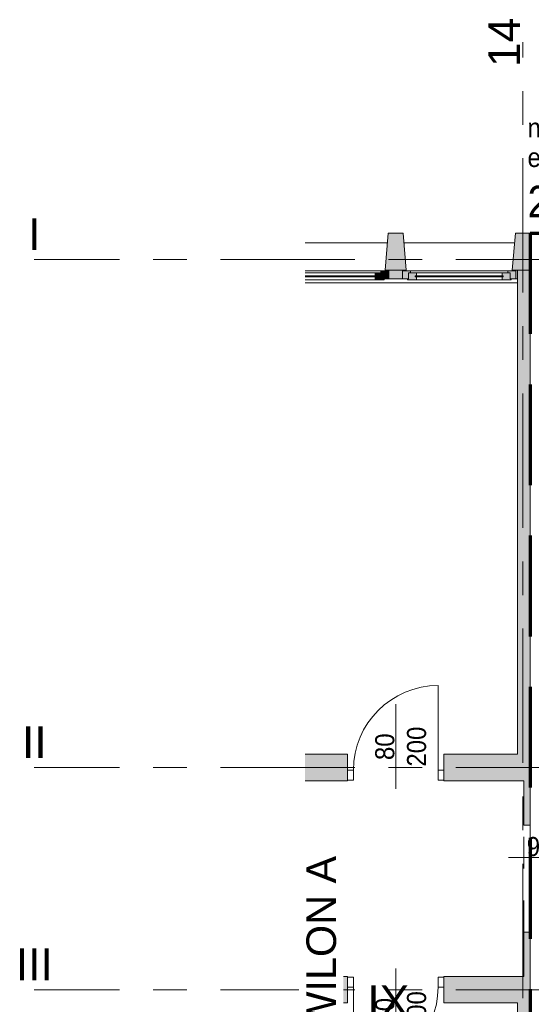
# Model space of a CAD drawing. Header units: centimetres. Extents: x -1737 to 22393, y -8842 to 3838.
# Tile 105 of 167: x -1717 to -1234, y 2830 to 3760. Entities that reach past the tile are written whole.
import ezdxf

# ---------------------------------------------------------------- set-up
doc = ezdxf.new("R2010")
doc.units = ezdxf.units.CM
for name, pattern in [('Dash', [60, 30, -30]), ('Długa kreska', [142.875, 95.25, -47.625]), ('Oś', [222.25, 127, -31.75, 31.75, -31.75])]:
    doc.linetypes.add(name, pattern=pattern)
for name, color, linetype, lineweight in [('A-ANNO-NOTE', 131, 'Continuous', 13), ('A-DETL', 90, 'Continuous', 9), ('A-DETL-GENF', 92, 'Continuous', 9), ('A-DETL-MEDM', 33, 'Continuous', 13), ('A-DOOR', 31, 'Continuous', 13), ('A-DOOR-HDLN', 31, 'Continuous', 13), ('A-FLOR', 192, 'Continuous', 13), ('A-GLAZ', 151, 'Continuous', 13), ('A-WALL', 113, 'Continuous', 13), ('A-WALL-PATT', 111, 'Continuous', 13), ('G-ANNO-TEXT', 231, 'Continuous', 13), ('S-GRID', 1, 'Continuous', 13), ('S-GRID-IDEN', 1, 'Continuous', 13)]:
    doc.layers.add(name, color=color, linetype=linetype, lineweight=lineweight)
doc.styles.add('Arial', font='arial.ttf', dxfattribs={"width": 0.9, "height": 18})
doc.styles.add('Arial_4', font='arial.ttf', dxfattribs={"height": 30})
doc.styles.add('Arial_6', font='arial.ttf', dxfattribs={"height": 28})
doc.styles.add('Arial_8', font='arial.ttf', dxfattribs={"width": 0.9, "height": 30})

# ---------------------------------------------------------------- blocks, each defined once
blk = doc.blocks.new('Elewacja północna - dekoracje - Elewacja północna - dekoracje-1833917-3_piętro I __3_90 m_ - stan projektowany')
at = {"layer": 'A-WALL', "lineweight": 9}
h = blk.add_hatch(color=50, dxfattribs=at)
h.paths.add_polyline_path([(3523.33, 1338.62), (3558.33, 1341.62), (3558.33, 1355.62), (3523.33, 1358.62)], flags=0)
h.paths.add_polyline_path([(3523.33, 1221.62), (3558.33, 1221.62), (3558.33, 1235.62), (3523.33, 1238.62), (3523.33, 1233.62)], flags=0)
at = {"layer": 'A-WALL', "color": 253, "lineweight": 9}
for p, q in [((3558.33, 1355.62), (3523.33, 1358.62)), ((3523.33, 1358.62), (3523.33, 1338.62)), ((3558.33, 1341.62), (3558.33, 1355.62)), ((3523.33, 1338.62), (3558.33, 1341.62)), ((3558.33, 1235.62), (3523.33, 1238.62)), ((3523.33, 1238.62), (3523.33, 1233.62)), ((3523.33, 1233.62), (3523.33, 1221.62)), ((3558.33, 1221.62), (3558.33, 1235.62)), ((3523.33, 1221.62), (3558.33, 1221.62))]:
    blk.add_line(p, q, dxfattribs=at)
blk = doc.blocks.new('Okno - automatyczna etykieta - 107x___ _-20_cm jednoskrzydłowe bez węgarka-2174190-3_piętro I __3_90 m_ - stan projektowany')
at = {"layer": 'A-GLAZ', "lineweight": 9}
for points in [[(49, -5), (49, -4), (48, -4), (48, 1.5), (40.5, 1.5), (40.5, -1.25), (41.5, -1.25), (41.5, -2.25), (40.5, -2.25), (40.5, -5), (48, -5)], [(53.5, -4), (53.5, 3.5), (46, 3.5), (46, 1.5), (48, 1.5), (48, -4), (53, -4)], [(41.5, -2.25), (41.5, -1.25), (-25.51, -1.25), (-25.51, -2.25), (40.5, -2.25)]]:
    blk.add_hatch(color=50, dxfattribs=at).paths.add_polyline_path(points, flags=0)
at = {"layer": 'A-GLAZ', "color": 253, "lineweight": 9}
for p, q in [((46, 3.5), (-25.51, 3.5)), ((-25.51, 3.5), (53.5, 3.5)), ((40.5, 1.5), (-25.51, 1.5)), ((48, 1.5), (40.5, 1.5)), ((40.5, 1.5), (40.5, -1.25)), ((53.5, 3.5), (46, 3.5)), ((46, 3.5), (46, 1.5)), ((46, 1.5), (48, 1.5)), ((48, -4), (48, 1.5)), ((48, 1.5), (48, -4)), ((53.5, -4), (53.5, 3.5)), ((41.5, -1.25), (-25.51, -1.25)), ((-25.51, -2.25), (41.5, -2.25)), ((40.5, -5), (-25.51, -5)), ((40.5, -1.25), (41.5, -1.25)), ((40.5, -2.25), (40.5, -5)), ((41.5, -2.25), (40.5, -2.25)), ((40.5, -5), (49, -5)), ((41.5, -2.25), (41.5, -1.25)), ((41.5, -1.25), (41.5, -2.25)), ((49, -4), (48, -4)), ((48, -4), (53.5, -4)), ((49, -5), (49, -4))]:
    blk.add_line(p, q, dxfattribs=at)
blk = doc.blocks.new('Okno - automatyczna etykieta - 107x___ _-20_cm jednoskrzydłowe bez węgarka-2174191-3_piętro I __3_90 m_ - stan projektowany')
at = {"layer": 'A-GLAZ', "lineweight": 9}
h = blk.add_hatch(color=50, dxfattribs=at)
h.paths.add_polyline_path([(50, 4), (48, 4), (48, -1.5), (46, -1.5), (46, -3.5), (53.5, -3.5), (53.5, 4)], flags=0)
h.paths.add_polyline_path([(-48, 4), (-53.5, 4), (-53.5, -3.5), (-46, -3.5), (-46, -1.5), (-48, -1.5)], flags=0)
h = blk.add_hatch(color=50, dxfattribs=at)
h.paths.add_polyline_path([(40.5, 5), (40.5, 2.25), (41.5, 2.25), (41.5, 1.25), (40.5, 1.25), (40.5, -1.5), (48, -1.5), (48, 4), (49, 4), (49, 5), (41.5, 5)], flags=0)
h.paths.add_polyline_path([(-49, 5), (-49, 4), (-48, 4), (-48, -1.5), (-40.5, -1.5), (-40.5, 1.25), (-41.5, 1.25), (-41.5, 2.25), (-40.5, 2.25), (-40.5, 5), (-48, 5)], flags=0)
blk.add_hatch(color=50, dxfattribs=at).paths.add_polyline_path([(41.5, 2.25), (-41.5, 2.25), (-41.5, 1.25), (41.5, 1.25)], flags=0)
at = {"layer": 'A-GLAZ', "color": 253, "lineweight": 9}
for p, q in [((-53.5, 4), (-48, 4)), ((-53.5, -3.5), (-53.5, 4)), ((-49, 5), (-40.5, 5)), ((-49, 4), (-49, 5)), ((-48, 4), (-49, 4)), ((-48, -1.5), (-48, 4)), ((-48, 4), (-48, -1.5)), ((-41.5, 1.25), (-41.5, 2.25)), ((-41.5, 2.25), (41.5, 2.25)), ((-41.5, 2.25), (-41.5, 1.25)), ((-40.5, 2.25), (-41.5, 2.25)), ((41.5, 1.25), (-41.5, 1.25)), ((-41.5, 1.25), (-40.5, 1.25)), ((-40.5, 5), (-40.5, 2.25)), ((40.5, 5), (-40.5, 5)), ((-40.5, 1.25), (-40.5, -1.5)), ((40.5, 5), (49, 5)), ((40.5, 2.25), (40.5, 5)), ((41.5, 2.25), (40.5, 2.25)), ((40.5, 1.25), (41.5, 1.25)), ((40.5, -1.5), (40.5, 1.25)), ((41.5, 2.25), (41.5, 1.25)), ((41.5, 1.25), (41.5, 2.25)), ((48, 4), (48, -1.5)), ((49, 4), (48, 4)), ((48, 4), (53.5, 4)), ((48, -1.5), (48, 4)), ((49, 5), (49, 4)), ((53.5, 4), (53.5, -3.5)), ((-46, -3.5), (-53.5, -3.5)), ((-53.5, -3.5), (53.5, -3.5)), ((-40.5, -1.5), (-48, -1.5)), ((-48, -1.5), (-46, -1.5)), ((-46, -1.5), (-46, -3.5)), ((46, -3.5), (-46, -3.5)), ((40.5, -1.5), (-40.5, -1.5)), ((48, -1.5), (40.5, -1.5)), ((46, -1.5), (48, -1.5)), ((46, -3.5), (46, -1.5)), ((53.5, -3.5), (46, -3.5))]:
    blk.add_line(p, q, dxfattribs=at)
blk = doc.blocks.new('DRZWI 1S - automatyczna etykieta - Drzwi 80-2146377-3_piętro I __3_90 m_ - stan projektowany')
at = {"layer": 'A-DETL-GENF', "color": 253}
for p, q in [((-45.5, -2.5), (-45.5, -12.05)), ((-40, -2.5), (-45.5, -2.5)), ((-40, -12.05), (-40, -2.5)), ((45.5, -2.5), (40, -2.5)), ((40, -2.5), (40, -12.05)), ((45.5, -12.05), (45.5, -2.5)), ((-45.5, -12.05), (-40, -12.05)), ((40, -12.05), (45.5, -12.05))]:
    blk.add_line(p, q, dxfattribs=at)
at = {"layer": 'A-DETL-MEDM', "color": 253, "lineweight": 9}
for p, q in [((-40, -2.5), (-45.5, -2.5)), ((-45.5, -2.5), (-45.5, -12.05)), ((-40, -12.05), (-40, -2.5)), ((40, -12.05), (40, -2.5)), ((40, -2.5), (45.5, -2.5)), ((45.5, -2.5), (45.5, -12.05)), ((-45.5, -12.05), (-40, -12.05)), ((45.5, -12.05), (40, -12.05))]:
    blk.add_line(p, q, dxfattribs=at)
at = {"layer": 'A-DOOR', "color": 253, "lineweight": 9}
blk.add_line((40, -2.5), (40, 77.5), dxfattribs=at)
blk.add_arc((40, -2.5), 80, 90, 180, dxfattribs=at)
blk = doc.blocks.new('DRZWI 1S - automatyczna etykieta - Drzwi 80-2146370-3_piętro I __3_90 m_ - stan projektowany')
at = {"layer": 'A-DETL-GENF', "color": 253}
for p, q in [((-45.5, -2.5), (-45.5, -12.05)), ((-40, -2.5), (-45.5, -2.5)), ((-40, -12.05), (-40, -2.5)), ((45.5, -2.5), (40, -2.5)), ((40, -2.5), (40, -12.05)), ((45.5, -12.05), (45.5, -2.5)), ((-45.5, -12.05), (-40, -12.05)), ((40, -12.05), (45.5, -12.05))]:
    blk.add_line(p, q, dxfattribs=at)
at = {"layer": 'A-DETL-MEDM', "color": 253, "lineweight": 9}
for p, q in [((-40, -2.5), (-45.5, -2.5)), ((-45.5, -2.5), (-45.5, -12.05)), ((-40, -12.05), (-40, -2.5)), ((40, -12.05), (40, -2.5)), ((40, -2.5), (45.5, -2.5)), ((45.5, -2.5), (45.5, -12.05)), ((-45.5, -12.05), (-40, -12.05)), ((45.5, -12.05), (40, -12.05))]:
    blk.add_line(p, q, dxfattribs=at)
at = {"layer": 'A-DOOR', "color": 253, "lineweight": 9}
blk.add_line((40, -2.5), (40, 77.5), dxfattribs=at)
blk.add_arc((40, -2.5), 80, 90, 180, dxfattribs=at)
blk = doc.blocks.new('OTWOR_DRZWIOWY_NIEZABUDOWANY - 101x205-2182288-3_piętro I __3_90 m_ - stan projektowany')
at = {"layer": 'A-DOOR-HDLN', "color": 253, "linetype": 'Dash', "lineweight": 9}
for p, q in [((-50.5, 3), (50.5, 3)), ((-50.5, -3), (50.5, -3))]:
    blk.add_line(p, q, dxfattribs=at)
blk = doc.blocks.new('Pawilon A_rvt-1-3_piętro I __3_90 m_ - stan projektowany')
at = {"layer": 'A-WALL-PATT'}
h = blk.add_hatch(color=10, dxfattribs=at)
h.paths.add_polyline_path([(-1368.12, 3515.33), (-1355.12, 3515.33), (-1355.12, 3523.33), (-1368.12, 3523.33), (-1368.12, 3520.83)], flags=0)
h.paths.add_polyline_path([(-1248.12, 3515.33), (-1246.62, 3515.33), (-1246.62, 3523.33), (-1248.12, 3523.33), (-1248.12, 3520.83)], flags=0)
for points in [[(-1240.62, 3040.83), (-1234.62, 3040.83), (-1234.62, 3523.33), (-1246.62, 3523.33), (-1246.62, 3040.83)], [(-1234.62, 2347.33), (-1234.62, 2843.33), (-1246.62, 2843.33), (-1246.62, 2347.33)]]:
    blk.add_hatch(color=10, dxfattribs=at).paths.add_polyline_path(points, flags=0)
h = blk.add_hatch(color=10, dxfattribs=at)
h.paths.add_polyline_path([(-1316.12, 3040.83), (-1246.62, 3040.83), (-1246.62, 3065.83), (-1316.12, 3065.83), (-1316.12, 3041.28)], flags=0)
h.paths.add_polyline_path([(-1447.13, 3040.83), (-1407.12, 3040.83), (-1407.12, 3065.83), (-1447.13, 3065.83), (-1447.13, 3041.28)], flags=0)
h = blk.add_hatch(color=10, dxfattribs=at)
h.paths.add_polyline_path([(-1234.62, 2843.33), (-1234.62, 2897.83), (-1240.62, 2897.83), (-1240.62, 2843.33)], flags=0)
h.paths.add_polyline_path([(-1234.62, 2998.83), (-1234.62, 3040.83), (-1240.62, 3040.83), (-1240.62, 2998.83)], flags=0)
h = blk.add_hatch(color=10, dxfattribs=at)
h.paths.add_polyline_path([(-1246.62, 2830.83), (-1246.62, 2843.33), (-1240.62, 2843.33), (-1240.62, 2855.83), (-1316.12, 2855.83), (-1316.12, 2830.83)], flags=0)
h.paths.add_polyline_path([(-1447.13, 2830.83), (-1407.12, 2830.83), (-1407.12, 2855.83), (-1447.13, 2855.83), (-1447.13, 2845.83)], flags=0)
at = {"layer": 'A-ANNO-NOTE', "color": 53}
for p, q in [((-1361.62, 3033.33), (-1361.62, 3113.33)), ((-1361.62, 2863.33), (-1361.62, 2783.33))]:
    blk.add_line(p, q, dxfattribs=at)
at = {"layer": 'A-FLOR', "color": 253, "lineweight": 9}
blk.add_line((-1234.62, 2897.83), (-1234.62, 2998.83), dxfattribs=at)
at = {"layer": 'A-WALL', "color": 253, "lineweight": 9}
for p, q in [((-1447.13, 3549.33), (-1369.39, 3549.33)), ((-1353.85, 3549.33), (-1249.39, 3549.33)), ((-1355.12, 3523.33), (-1368.12, 3523.33)), ((-1368.12, 3523.33), (-1368.12, 3522.83)), ((-1355.12, 3522.83), (-1355.12, 3523.33)), ((-1246.62, 3523.33), (-1248.12, 3523.33)), ((-1248.12, 3523.33), (-1248.12, 3522.83)), ((-1246.62, 3523.33), (-1246.62, 3065.83)), ((-1246.62, 3515.33), (-1246.62, 3523.33)), ((-1234.62, 3040.83), (-1234.62, 3523.33)), ((-1246.62, 3511.33), (-1447.13, 3511.33)), ((-1368.12, 3515.33), (-1355.12, 3515.33)), ((-1248.12, 3515.33), (-1246.62, 3515.33)), ((-1407.12, 3065.83), (-1447.13, 3065.83)), ((-1407.12, 3050.83), (-1407.12, 3065.83)), ((-1246.62, 3065.83), (-1316.12, 3065.83)), ((-1316.12, 3065.83), (-1316.12, 3050.83)), ((-1447.13, 3040.83), (-1407.12, 3040.83)), ((-1407.12, 3040.83), (-1407.12, 3041.28)), ((-1316.12, 3041.28), (-1316.12, 3040.83)), ((-1316.12, 3040.83), (-1246.62, 3040.83)), ((-1246.62, 3040.83), (-1240.62, 3040.83)), ((-1240.62, 3040.83), (-1240.62, 2998.83)), ((-1234.62, 2998.83), (-1234.62, 3040.83)), ((-1240.62, 2998.83), (-1234.62, 2998.83)), ((-1240.62, 2897.83), (-1240.62, 2855.83)), ((-1234.62, 2897.83), (-1240.62, 2897.83)), ((-1234.62, 2843.33), (-1234.62, 2897.83)), ((-1407.12, 2855.83), (-1447.13, 2855.83)), ((-1407.12, 2855.38), (-1407.12, 2855.83)), ((-1240.62, 2855.83), (-1316.12, 2855.83)), ((-1316.12, 2855.83), (-1316.12, 2855.38)), ((-1407.12, 2830.83), (-1407.12, 2845.83)), ((-1316.12, 2845.83), (-1316.12, 2830.83)), ((-1234.62, 2347.33), (-1234.62, 2843.33)), ((-1447.13, 2830.83), (-1407.12, 2830.83)), ((-1316.12, 2830.83), (-1246.62, 2830.83)), ((-1246.62, 2830.83), (-1246.62, 2347.33))]:
    blk.add_line(p, q, dxfattribs=at)
at = {"layer": 'A-WALL', "color": 9}
blk.add_line((-1234.62, 3523.33), (-1246.62, 3523.33), dxfattribs=at)
at = {"layer": 'S-GRID', "linetype": 'Oś'}
for p, q in [((-1241.62, 2168.65), (-1241.62, 3739.04)), ((-1177.97, 3533.33), (-1702.93, 3533.33)), ((-1177.97, 3053.33), (-1702.93, 3053.33)), ((-1177.97, 2843.33), (-1702.93, 2843.33))]:
    blk.add_line(p, q, dxfattribs=at)
at = {"color": 253, "lineweight": 9}
for name, p, rotation in [('Elewacja północna - dekoracje - Elewacja północna - dekoracje-1833917-3_piętro I __3_90 m_ - stan projektowany', (-13, 0), 90.00000000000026), ('Okno - automatyczna etykieta - 107x___ _-20_cm jednoskrzydłowe bez węgarka-2174191-3_piętro I __3_90 m_ - stan projektowany', (-1301.62, 3519.33), 180), ('OTWOR_DRZWIOWY_NIEZABUDOWANY - 101x205-2182288-3_piętro I __3_90 m_ - stan projektowany', (-1237.62, 2948.33), 89.99999999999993), ('DRZWI 1S - automatyczna etykieta - Drzwi 80-2146377-3_piętro I __3_90 m_ - stan projektowany', (-1361.62, 2843.33), 180)]:
    blk.add_blockref(name, p, dxfattribs=dict(at, rotation=rotation))
for name, p in [('Okno - automatyczna etykieta - 107x___ _-20_cm jednoskrzydłowe bez węgarka-2174190-3_piętro I __3_90 m_ - stan projektowany', (-1421.62, 3519.33)), ('DRZWI 1S - automatyczna etykieta - Drzwi 80-2146370-3_piętro I __3_90 m_ - stan projektowany', (-1361.62, 3053.33))]:
    blk.add_blockref(name, p, dxfattribs=at)
at = {"layer": 'A-ANNO-NOTE', "char_height": 18, "attachment_point": 5, "rotation": 90, "line_spacing_factor": 0.936439, "style": 'Arial'}
for s, insert, width in [('\\pxqc,t6.35,12.7,19.05,25.4,31.75,38.1,44.45,50.8,57.15,63.5,69.85,76.2,82.55,88.9,95.25,101.6,107.95,114.3,120.65,127,133.35,139.7,146.05,152.4,158.75,165.1,171.45,177.8,184.15,190.5,196.85,203.2;{200}', (-1341.86, 3073.11), 38.07), ('\\pxqc,t6.35,12.7,19.05,25.4,31.75,38.1,44.45,50.8,57.15,63.5,69.85,76.2,82.55,88.9,95.25,101.6,107.95,114.3,120.65,127,133.35,139.7,146.05,152.4,158.75,165.1,171.45,177.8,184.15,190.5,196.85,203.2;{80}', (-1371.86, 3073.02), 25.65), ('\\pxqc,t6.35,12.7,19.05,25.4,31.75,38.1,44.45,50.8,57.15,63.5,69.85,76.2,82.55,88.9,95.25,101.6,107.95,114.3,120.65,127,133.35,139.7,146.05,152.4,158.75,165.1,171.45,177.8,184.15,190.5,196.85,203.2;{200}', (-1341.86, 2823.09), 38.07), ('\\pxqc,t6.35,12.7,19.05,25.4,31.75,38.1,44.45,50.8,57.15,63.5,69.85,76.2,82.55,88.9,95.25,101.6,107.95,114.3,120.65,127,133.35,139.7,146.05,152.4,158.75,165.1,171.45,177.8,184.15,190.5,196.85,203.2;{200}', (-1341.86, 2823.09), 38.07), ('\\pxqc,t6.35,12.7,19.05,25.4,31.75,38.1,44.45,50.8,57.15,63.5,69.85,76.2,82.55,88.9,95.25,101.6,107.95,114.3,120.65,127,133.35,139.7,146.05,152.4,158.75,165.1,171.45,177.8,184.15,190.5,196.85,203.2;{80}', (-1371.86, 2823), 25.65)]:
    blk.add_mtext(s, dxfattribs=dict(at, insert=insert, width=width))
at = {"layer": 'S-GRID-IDEN', "insert": (-1259.25, 3738.68), "char_height": 30, "width": 48.3, "attachment_point": 5, "rotation": 90, "line_spacing_factor": 0.936439, "style": 'Arial_4'}
blk.add_mtext('\\pxqc,t4.23333,8.46667,12.7,16.93333,21.16667,25.4,29.63333,33.86667,38.1,42.33333,46.56667,50.8,55.03333,59.26667,63.5,67.73333,71.96667,76.2,80.43333,84.66667,88.9,93.13333,97.36667,101.6,105.83333,110.06667,114.3,118.53333,122.76667,127,131.23333,135.46667;{14}', dxfattribs=at)
at = {"layer": 'S-GRID-IDEN', "char_height": 30, "attachment_point": 5, "line_spacing_factor": 0.936439, "style": 'Arial_4'}
for s, insert, width in [('\\pxqc,t4.23333,8.46667,12.7,16.93333,21.16667,25.4,29.63333,33.86667,38.1,42.33333,46.56667,50.8,55.03333,59.26667,63.5,67.73333,71.96667,76.2,80.43333,84.66667,88.9,93.13333,97.36667,101.6,105.83333,110.06667,114.3,118.53333,122.76667,127,131.23333,135.46667;{I}', (-1702.8, 3557.39), 12.6), ('\\pxqc,t4.23333,8.46667,12.7,16.93333,21.16667,25.4,29.63333,33.86667,38.1,42.33333,46.56667,50.8,55.03333,59.26667,63.5,67.73333,71.96667,76.2,80.43333,84.66667,88.9,93.13333,97.36667,101.6,105.83333,110.06667,114.3,118.53333,122.76667,127,131.23333,135.46667;{II}', (-1702.8, 3077.39), 24.5), ('\\pxqc,t4.23333,8.46667,12.7,16.93333,21.16667,25.4,29.63333,33.86667,38.1,42.33333,46.56667,50.8,55.03333,59.26667,63.5,67.73333,71.96667,76.2,80.43333,84.66667,88.9,93.13333,97.36667,101.6,105.83333,110.06667,114.3,118.53333,122.76667,127,131.23333,135.46667;{III}', (-1702.8, 2867.39), 36.4)]:
    blk.add_mtext(s, dxfattribs=dict(at, insert=insert, width=width))
blk = doc.blocks.new('DRZWI 2S - automatyczna etykieta - Drzwi 90_50 EIS60-2595209-3_piętro I __3_90 m_ - stan projektowany')
at = {"layer": 'A-DETL-GENF'}
for p, q in [((-55.5, 11.5), (-55.5, 1.95)), ((-50, 11.5), (-55.5, 11.5)), ((-50, 1.95), (-50, 11.5)), ((95.5, 11.5), (90, 11.5)), ((90, 11.5), (90, 1.95)), ((95.5, 1.95), (95.5, 11.5)), ((-55.5, 1.95), (-50, 1.95)), ((90, 1.95), (95.5, 1.95))]:
    blk.add_line(p, q, dxfattribs=at)
at = {"layer": 'A-DETL-MEDM', "lineweight": 25}
for p, q in [((-50, 11.5), (-55.5, 11.5)), ((-55.5, 11.5), (-55.5, 1.95)), ((-50, 1.95), (-50, 11.5)), ((90, 1.95), (90, 11.5)), ((90, 11.5), (95.5, 11.5)), ((95.5, 11.5), (95.5, 1.95)), ((-55.5, 1.95), (-50, 1.95)), ((95.5, 1.95), (90, 1.95))]:
    blk.add_line(p, q, dxfattribs=at)
at = {"layer": 'A-DOOR'}
for p, q in [((90, 11.5), (90, 101.5)), ((-50, 11.5), (-50, 61.5))]:
    blk.add_line(p, q, dxfattribs=at)
at = {"layer": 'A-DOOR', "lineweight": 9}
blk.add_line((0, 35), (0, -35), dxfattribs=at)
at = {"layer": 'A-DOOR'}
for centre, radius, start, end in [((90, 11.5), 90, 90, 180), ((-50, 11.5), 50, 360, 90)]:
    blk.add_arc(centre, radius, start, end, dxfattribs=at)

msp = doc.modelspace()

# ---------------------------------------------------------------- linework, layer by layer
at = {"layer": 'A-ANNO-NOTE'}
msp.add_line((-1250.12, 2968.33), (-1160.12, 2968.33), dxfattribs=at)
msp.add_line((-1250.12, 2968.33), (-1160.12, 2968.33), dxfattribs=at)
at = {"layer": 'A-DETL', "linetype": 'Długa kreska', "lineweight": 70}
for q in [(-1234.62, 2347.33), (-1028.62, 3558.33)]:
    msp.add_line((-1234.62, 3558.33), q, dxfattribs=at)

# ---------------------------------------------------------------- block references
at = {"lineweight": 5}
msp.add_blockref('Pawilon A_rvt-1-3_piętro I __3_90 m_ - stan projektowany', (0, 0), dxfattribs=at)
at = {"layer": 'A-DOOR', "rotation": 270.0000000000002}
msp.add_blockref('DRZWI 2S - automatyczna etykieta - Drzwi 90_50 EIS60-2595209-3_piętro I __3_90 m_ - stan projektowany', (-1220.12, 2968.33), dxfattribs=at)

# ---------------------------------------------------------------- texts
at = {"layer": 'A-ANNO-NOTE', "lineweight": 211, "insert": (-1225.32, 2978.56), "char_height": 18, "width": 25.65, "attachment_point": 5, "line_spacing_factor": 0.936439, "style": 'Arial'}
msp.add_mtext('\\pxqc,t6.35,12.7,19.05,25.4,31.75,38.1,44.45,50.8,57.15,63.5,69.85,76.2,82.55,88.9,95.25,101.6,107.95,114.3,120.65,127,133.35,139.7,146.05,152.4,158.75,165.1,171.45,177.8,184.15,190.5,196.85,203.2;{90}', dxfattribs=at)
at = {"layer": 'G-ANNO-TEXT', "color": 1, "attachment_point": 1, "line_spacing_factor": 0.936439}
for s, insert, char_height, width, style in [('\\pt114.3,228.6,342.9,457.2,571.5,685.8,800.1,914.4,1028.7,1143,1257.3,1371.6,1485.9,1600.2,1714.5,1828.8,1943.1,2057.4,2171.7,2286,2400.3,2514.6,2628.9,2743.2,2857.5,2971.8,3086.1,3200.4,3314.7,3429,3543.3,3657.6;należy uwzględnić zastosowanie na elewacji wełny mineralnej w tym pasie', (-1237.18, 3666.98), 18, 398.88, 'Arial'), ('\\pxt3.81,7.62,11.43,15.24,19.05,22.86,26.67,30.48,34.29,38.1,41.91,45.72,49.53,53.34,57.15,60.96,64.77,68.58,72.39,76.2,80.01,83.82,87.63,91.44,95.25,99.06,102.87,106.68,110.49,114.3,118.11,121.92;{2m     REI120}', (-1237.18, 3603.28), 30, 238.7034, 'Arial_8')]:
    msp.add_mtext(s, dxfattribs=dict(at, insert=insert, char_height=char_height, width=width, style=style))
at = {"layer": 'S-GRID-IDEN', "insert": (-1368.64, 2832.39), "char_height": 30, "width": 39.7, "attachment_point": 5, "line_spacing_factor": 0.936439, "style": 'Arial_4'}
msp.add_mtext('\\pxqc,t4.23333,8.46667,12.7,16.93333,21.16667,25.4,29.63333,33.86667,38.1,42.33333,46.56667,50.8,55.03333,59.26667,63.5,67.73333,71.96667,76.2,80.43333,84.66667,88.9,93.13333,97.36667,101.6,105.83333,110.06667,114.3,118.53333,122.76667,127,131.23333,135.46667;{IX}', dxfattribs=at)

# ---------------------------------------------------------------- next in the draw order: texts
at = {"layer": 'G-ANNO-TEXT', "color": 7, "insert": (-1445.96, 2752.53), "char_height": 28, "width": 219.776, "attachment_point": 1, "rotation": 90, "line_spacing_factor": 0.936439, "style": 'Arial_6', "bg_fill": 3, "box_fill_scale": 1.25, "bg_fill_color": 256, "bg_fill_true_color": 13158600, "bg_fill_transparency": 0}
msp.add_mtext('\\pxt4.53571,9.07143,13.60714,18.14286,22.67857,27.21429,31.75,36.28571,40.82143,45.35714,49.89286,54.42857,58.96429,63.5,68.03571,72.57143,77.10714,81.64286,86.17857,90.71429,95.25,99.78571,104.32143,108.85714,113.39286,117.92857,122.46429,127,131.53571,136.07143,140.60714,145.14286;{PAWILON A}', dxfattribs=at)

doc.saveas('drawing.dxf')
